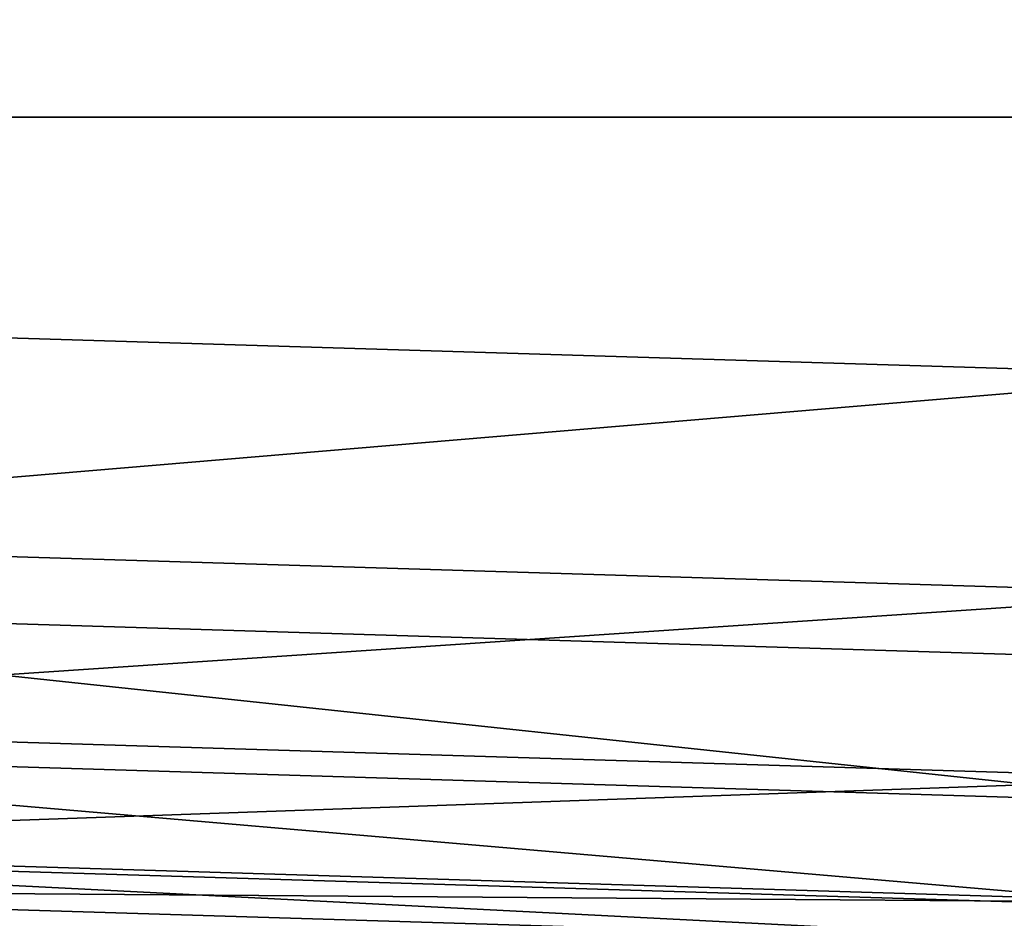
# Model space of a CAD drawing. Header units: inches. Extents: x 0 to 54.6, y -45.5 to 0.
# Tile 30 of 256: x 0.861 to 1.723, y -28.027 to -27.241. Entities that reach past the tile are written whole.
import ezdxf

# ---------------------------------------------------------------- set-up
doc = ezdxf.new("R2010")
doc.units = ezdxf.units.IN
doc.header["$LTSCALE"] = 0.03937
doc.header["$MEASUREMENT"] = 0
doc.layers.add('A-FURN-3-ST-BK', color=151, linetype='Continuous')
doc.layers.add('A-FURN-3-ST-LGHW', color=32, linetype='Continuous')

msp = doc.modelspace()

# ---------------------------------------------------------------- meshes
at = {"layer": 'A-FURN-3-ST-BK'}
mesh = msp.add_polyface(dxfattribs=at)
corners = [(5.50712, -24.28977, 5), (3.55429, -27.92965, 5), (3.76117, -24.08132, 5), (1.90424, -27.80147, 5), (2.00762, -23.95158, 5), (0.25, -27.75089, 5), (0.25, -23.9008, 5), (0.24932, -27.69218, 32.96185), (0.25, -27.50088, 33), (0.19426, -27.68976, 32.95602), (0.19345, -27.95681, 32.68886), (0.24823, -28.00088, 32.5), (0.24836, -27.96281, 32.69134), (0.19377, -27.84987, 32.849), (0.24875, -27.85441, 32.85354), (0.125, -23.9008, 5.03349), (0.24846, -27.96739, 5.125), (0.24823, -28.00088, 5.25), (0.1866, -27.96381, 5.13535), (0.16251, -27.83776, 5.03252), (0.24911, -27.87588, 5.03349), (0.24304, -27.89377, 5.04498), (3.57805, -27.68078, 33), (5.42378, -24.89614, 33), (3.70551, -24.69086, 33), (1.91614, -27.55175, 33), (1.97976, -24.56301, 33), (0.25, -24.51287, 33), (3.52908, -28.17837, 32.5), (5.16494, -28.34471, 32.69134), (3.53256, -28.14047, 32.69134), (1.89074, -28.05111, 32.5), (1.8924, -28.01308, 32.69134), (1.89785, -27.90483, 32.85355), (1.90621, -27.74283, 32.96194), (3.55913, -27.87118, 32.96194), (5.23208, -27.88768, 33), (5.1806, -28.23746, 32.85355), (5.2042, -28.07697, 32.96194), (3.54313, -28.0326, 32.85355), (5.15964, -28.3824, 5.25), (5.15964, -28.3824, 32.5), (3.52908, -28.17837, 5.25), (1.89074, -28.05111, 5.25), (5.17807, -28.25877, 5.03349), (3.54169, -28.05401, 5.03349), (1.89749, -27.92629, 5.03349), (1.89255, -28.01766, 5.125), (5.16458, -28.34927, 5.125), (3.53246, -28.14505, 5.125)]
mesh.append_faces([[corners[k] for k in face] for face in [(0, 1, 2), (2, 1, 3), (2, 3, 4), (4, 3, 5), (4, 5, 6), (7, 8, 9), (10, 11, 12), (10, 12, 13), (13, 12, 14), (13, 14, 9), (9, 14, 7), (5, 15, 6), (16, 17, 18), (19, 5, 20), (19, 20, 21), (21, 20, 16), (21, 16, 18), (22, 23, 24), (22, 24, 25), (25, 24, 26), (25, 26, 8), (8, 26, 27), (28, 29, 30), (28, 30, 31), (31, 30, 32), (31, 32, 11), (11, 32, 12), (12, 32, 33), (12, 33, 14), (14, 33, 34), (14, 34, 7), (7, 34, 25), (7, 25, 8), (35, 36, 22), (35, 22, 34), (34, 22, 25), (37, 38, 35, 39), (39, 35, 34, 33), (29, 37, 39, 30), (30, 39, 33, 32), (40, 41, 42), (42, 41, 28), (42, 28, 43), (43, 28, 31), (43, 31, 17), (17, 31, 11), (1, 44, 45), (1, 45, 3), (3, 45, 46), (3, 46, 5), (5, 46, 20), (20, 46, 47), (20, 47, 16), (16, 47, 43), (16, 43, 17), (44, 48, 49, 45), (45, 49, 47, 46), (49, 40, 42), (49, 42, 47), (47, 42, 43)]])
at = {"layer": 'A-FURN-3-ST-LGHW'}
mesh = msp.add_polyface(dxfattribs=at)
corners = [(0.43039, -25.07776, 4.99999), (2.81013, -24.04688, 4.99999), (2.46609, -24.1284, 4.99999), (3.15843, -24.10827, 4.99999), (3.4539, -24.30257, 4.99999), (3.6482, -24.598, 4.99999), (3.70961, -24.9463, 4.99999), (3.62813, -25.29046, 4.99999), (2.67889, -27.32616, 4.99999), (0.43038, -27.32626, 4.99999), (2.46609, -24.1284, 4.75019), (2.81013, -24.04688, 4.75019), (3.15843, -24.10827, 4.75019), (3.4539, -24.30257, 4.75019), (3.6482, -24.598, 4.75019), (3.70961, -24.9463, 4.75019), (3.62813, -25.29046, 4.75019), (0.43039, -25.07776, 4.75019), (0.43038, -27.32626, 4.75019), (2.67889, -27.32616, 4.75019)]
mesh.append_faces([[corners[k] for k in face] for face in [(1, 10, 2), (1, 11, 10), (3, 11, 1), (3, 12, 11), (4, 12, 3), (4, 13, 12), (5, 13, 4), (5, 14, 13), (6, 14, 5), (6, 15, 14), (16, 6, 7), (16, 15, 6), (19, 7, 8), (19, 16, 7), (0, 10, 17), (0, 2, 10)]])
mesh.append_faces([[corners[k] for k in face] for face in [(0, 1, 2), (11, 17, 10), (18, 8, 9), (17, 9, 0)]], dxfattribs={"vtx0": -1})
mesh.append_faces([[corners[k] for k in face] for face in [(0, 3, 1), (0, 4, 3), (0, 5, 4), (0, 6, 5), (0, 7, 6), (0, 8, 7), (11, 18, 17), (11, 19, 18), (11, 16, 19), (11, 15, 16), (11, 14, 15), (11, 13, 14)]], dxfattribs={"vtx0": -1, "vtx2": -1})
mesh.append_faces([[corners[k] for k in face] for face in [(0, 9, 8), (11, 12, 13), (18, 19, 8), (17, 18, 9)]], dxfattribs={"vtx2": -1})

doc.saveas('drawing.dxf')
